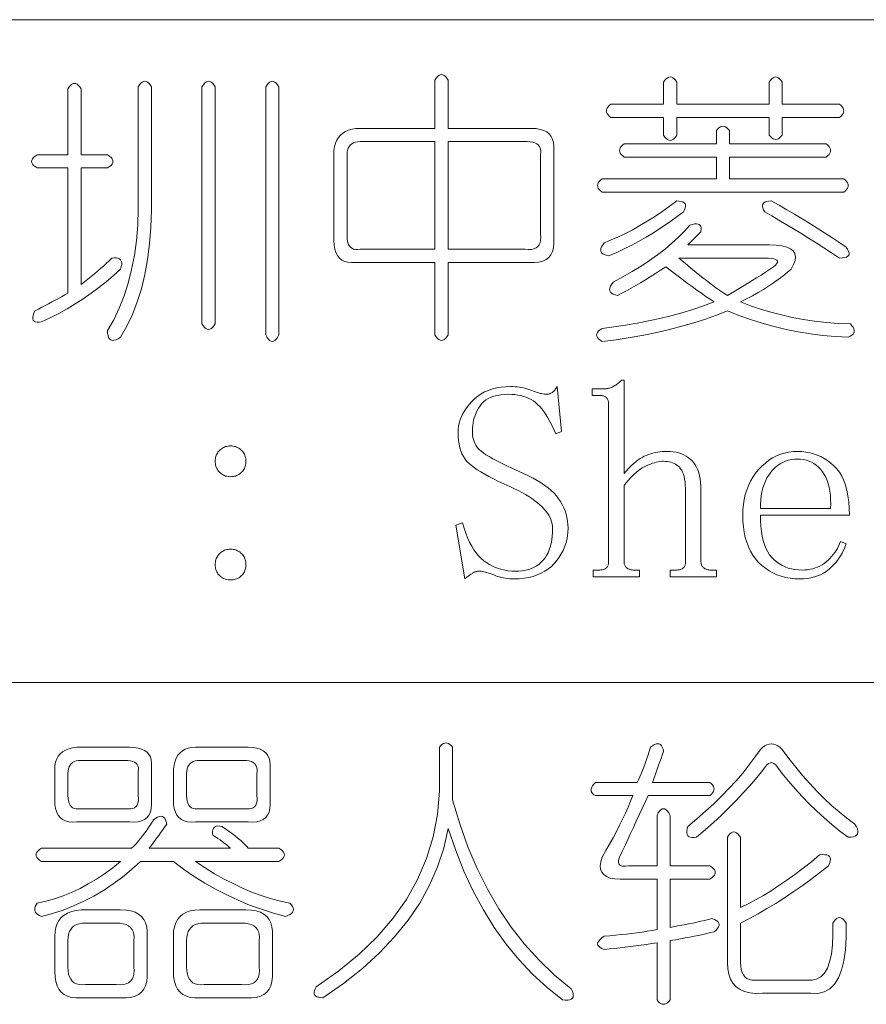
# Model space of a CAD drawing. Extents: x 1 to 297, y 1 to 210.
# Tile 106 of 171: x 220 to 231, y 16 to 29. Entities that reach past the tile are written whole.
import ezdxf

# ---------------------------------------------------------------- set-up
doc = ezdxf.new("R2010")
doc.units = 0

msp = doc.modelspace()

# ---------------------------------------------------------------- linework, layer by layer
at = {"color": 7, "lineweight": 13}
for p, q in [((196.872, 28.882), (295.987, 28.882)), ((196.872, 20.264), (295.987, 20.264))]:
    msp.add_line(p, q, dxfattribs=at)
for points in [[(220.586, 27.982), (220.586, 27.125), (220.929, 27.125), (220.955, 27.108), (220.975, 27.091), (220.989, 27.074), (220.997, 27.056), (221, 27.039), (220.997, 27.022), (220.989, 27.005), (220.975, 26.988), (220.955, 26.971), (220.929, 26.954), (220.586, 26.954), (220.586, 25.439), (220.631, 25.474), (220.675, 25.508), (220.718, 25.542), (220.76, 25.576), (220.8, 25.611), (220.84, 25.645), (220.878, 25.679), (220.915, 25.714), (220.951, 25.748), (220.986, 25.782), (221.018, 25.786), (221.045, 25.786), (221.068, 25.781), (221.087, 25.773), (221.1, 25.761), (221.109, 25.744), (221.114, 25.724), (221.114, 25.7), (221.109, 25.672), (221.1, 25.639), (221.008, 25.555), (220.913, 25.475), (220.816, 25.398), (220.716, 25.324), (220.615, 25.254), (220.511, 25.187), (220.404, 25.123), (220.296, 25.063), (220.185, 25.007), (220.072, 24.954), (220.04, 24.95), (220.013, 24.95), (219.992, 24.954), (219.976, 24.963), (219.965, 24.975), (219.959, 24.991), (219.958, 25.012), (219.962, 25.036), (219.971, 25.064), (219.986, 25.096), (220.031, 25.119), (220.076, 25.142), (220.121, 25.165), (220.164, 25.188), (220.207, 25.211), (220.25, 25.234), (220.292, 25.256), (220.333, 25.279), (220.374, 25.302), (220.415, 25.325), (220.415, 26.954), (220.015, 26.954), (219.989, 26.971), (219.969, 26.988), (219.955, 27.005), (219.946, 27.022), (219.943, 27.039), (219.946, 27.056), (219.955, 27.074), (219.969, 27.091), (219.989, 27.108), (220.015, 27.125), (220.415, 27.125), (220.415, 27.982), (220.432, 28.008), (220.449, 28.028), (220.466, 28.042), (220.483, 28.051), (220.5, 28.054), (220.517, 28.051), (220.535, 28.042), (220.552, 28.028), (220.569, 28.008)], [(221.5, 28.011), (221.5, 26.639), (221.501, 26.404), (221.493, 26.18), (221.476, 25.966), (221.45, 25.762), (221.415, 25.568), (221.37, 25.384), (221.316, 25.211), (221.253, 25.048), (221.181, 24.896), (221.1, 24.754), (221.068, 24.734), (221.039, 24.72), (221.013, 24.713), (220.991, 24.712), (220.972, 24.718), (220.956, 24.73), (220.944, 24.748), (220.936, 24.772), (220.931, 24.802), (220.929, 24.839), (221.01, 24.981), (221.082, 25.131), (221.145, 25.289), (221.199, 25.456), (221.243, 25.632), (221.279, 25.816), (221.305, 26.009), (221.322, 26.211), (221.33, 26.421), (221.329, 26.639), (221.329, 28.011), (221.346, 28.036), (221.363, 28.056), (221.38, 28.071), (221.397, 28.079), (221.415, 28.082), (221.432, 28.079), (221.449, 28.071), (221.466, 28.056), (221.483, 28.036)], [(222.329, 28.011), (222.329, 24.925), (222.312, 24.899), (222.295, 24.879), (222.277, 24.865), (222.26, 24.856), (222.243, 24.854), (222.226, 24.856), (222.209, 24.865), (222.192, 24.879), (222.175, 24.899), (222.157, 24.925), (222.157, 28.011), (222.175, 28.036), (222.192, 28.056), (222.209, 28.071), (222.226, 28.079), (222.243, 28.082), (222.26, 28.079), (222.277, 28.071), (222.295, 28.056), (222.312, 28.036)], [(223.157, 28.011), (223.157, 24.782), (223.14, 24.751), (223.123, 24.727), (223.106, 24.71), (223.089, 24.7), (223.072, 24.696), (223.055, 24.7), (223.037, 24.71), (223.02, 24.727), (223.003, 24.751), (222.986, 24.782), (222.986, 28.011), (223.003, 28.036), (223.02, 28.056), (223.037, 28.071), (223.055, 28.079), (223.072, 28.082), (223.089, 28.079), (223.106, 28.071), (223.123, 28.056), (223.14, 28.036)], [(225.357, 28.096), (225.357, 27.468), (226.443, 27.468), (226.503, 27.465), (226.555, 27.456), (226.601, 27.442), (226.64, 27.422), (226.672, 27.396), (226.697, 27.365), (226.715, 27.328), (226.727, 27.285), (226.731, 27.236), (226.729, 27.182), (226.729, 26.039), (226.731, 25.974), (226.725, 25.917), (226.713, 25.867), (226.692, 25.824), (226.665, 25.789), (226.629, 25.762), (226.587, 25.741), (226.537, 25.728), (226.479, 25.723), (226.415, 25.725), (225.357, 25.725), (225.357, 24.782), (225.34, 24.756), (225.323, 24.736), (225.306, 24.722), (225.289, 24.714), (225.272, 24.711), (225.255, 24.714), (225.237, 24.722), (225.22, 24.736), (225.203, 24.756), (225.186, 24.782), (225.186, 25.725), (224.157, 25.725), (224.103, 25.723), (224.055, 25.727), (224.012, 25.739), (223.975, 25.757), (223.943, 25.782), (223.917, 25.814), (223.897, 25.853), (223.883, 25.899), (223.875, 25.951), (223.872, 26.011), (223.872, 27.182), (223.88, 27.231), (223.892, 27.276), (223.909, 27.316), (223.931, 27.351), (223.957, 27.382), (223.988, 27.408), (224.024, 27.43), (224.064, 27.447), (224.108, 27.46), (224.157, 27.468), (225.186, 27.468), (225.186, 28.096), (225.203, 28.122), (225.22, 28.142), (225.237, 28.156), (225.255, 28.165), (225.272, 28.168), (225.289, 28.165), (225.306, 28.156), (225.323, 28.142), (225.34, 28.122)], [(228.329, 28.068), (228.329, 27.782), (229.529, 27.782), (229.529, 28.068), (229.546, 28.094), (229.563, 28.114), (229.58, 28.128), (229.597, 28.136), (229.615, 28.139), (229.632, 28.136), (229.649, 28.128), (229.666, 28.114), (229.683, 28.094), (229.7, 28.068), (229.7, 27.782), (230.443, 27.782), (230.464, 27.765), (230.48, 27.748), (230.491, 27.731), (230.498, 27.714), (230.5, 27.696), (230.498, 27.679), (230.491, 27.662), (230.48, 27.645), (230.464, 27.628), (230.443, 27.611), (229.7, 27.611), (229.7, 27.382), (229.683, 27.362), (229.666, 27.346), (229.649, 27.334), (229.632, 27.327), (229.615, 27.325), (229.597, 27.327), (229.58, 27.334), (229.563, 27.346), (229.546, 27.362), (229.529, 27.382), (229.529, 27.611), (228.329, 27.611), (228.329, 27.382), (228.312, 27.356), (228.295, 27.336), (228.277, 27.322), (228.26, 27.314), (228.243, 27.311), (228.226, 27.314), (228.209, 27.322), (228.192, 27.336), (228.175, 27.356), (228.157, 27.382), (228.157, 27.611), (227.472, 27.611), (227.451, 27.628), (227.435, 27.645), (227.424, 27.662), (227.417, 27.679), (227.415, 27.696), (227.417, 27.714), (227.424, 27.731), (227.435, 27.748), (227.451, 27.765), (227.472, 27.782), (228.157, 27.782), (228.157, 28.068), (228.175, 28.094), (228.192, 28.114), (228.209, 28.128), (228.226, 28.136), (228.243, 28.139), (228.26, 28.136), (228.277, 28.128), (228.295, 28.114), (228.312, 28.094)], [(229.015, 27.439), (229.015, 27.268), (230.272, 27.268), (230.292, 27.251), (230.308, 27.234), (230.32, 27.216), (230.327, 27.199), (230.329, 27.182), (230.327, 27.165), (230.32, 27.148), (230.308, 27.131), (230.292, 27.114), (230.272, 27.096), (229.015, 27.096), (229.015, 26.811), (230.5, 26.811), (230.521, 26.794), (230.537, 26.776), (230.548, 26.759), (230.555, 26.742), (230.557, 26.725), (230.555, 26.708), (230.548, 26.691), (230.537, 26.674), (230.521, 26.656), (230.5, 26.639), (227.357, 26.639), (227.337, 26.656), (227.321, 26.674), (227.309, 26.691), (227.303, 26.708), (227.3, 26.725), (227.303, 26.742), (227.309, 26.759), (227.321, 26.776), (227.337, 26.794), (227.357, 26.811), (228.843, 26.811), (228.843, 27.096), (227.643, 27.096), (227.623, 27.114), (227.607, 27.131), (227.595, 27.148), (227.588, 27.165), (227.586, 27.182), (227.588, 27.199), (227.595, 27.216), (227.607, 27.234), (227.623, 27.251), (227.643, 27.268), (228.843, 27.268), (228.843, 27.439), (228.86, 27.46), (228.877, 27.476), (228.895, 27.487), (228.912, 27.494), (228.929, 27.496), (228.946, 27.494), (228.963, 27.487), (228.98, 27.476), (228.997, 27.46)], [(225.186, 27.296), (224.215, 27.296), (224.182, 27.295), (224.153, 27.29), (224.127, 27.281), (224.105, 27.269), (224.086, 27.254), (224.071, 27.235), (224.059, 27.212), (224.05, 27.187), (224.045, 27.158), (224.043, 27.125), (224.043, 26.068), (224.045, 26.03), (224.05, 25.997), (224.059, 25.968), (224.071, 25.944), (224.086, 25.925), (224.105, 25.91), (224.127, 25.9), (224.153, 25.894), (224.182, 25.893), (224.215, 25.896), (225.186, 25.896)], [(226.386, 27.296), (225.357, 27.296), (225.357, 25.896), (226.357, 25.896), (226.401, 25.893), (226.439, 25.895), (226.471, 25.902), (226.499, 25.915), (226.522, 25.932), (226.539, 25.955), (226.551, 25.982), (226.559, 26.015), (226.561, 26.053), (226.557, 26.096), (226.557, 27.125), (226.561, 27.158), (226.56, 27.187), (226.554, 27.212), (226.544, 27.235), (226.529, 27.254), (226.509, 27.269), (226.485, 27.281), (226.457, 27.29), (226.424, 27.295)], [(228.329, 26.525), (228.361, 26.524), (228.387, 26.519), (228.409, 26.512), (228.425, 26.502), (228.436, 26.489), (228.442, 26.474), (228.443, 26.455), (228.439, 26.434), (228.429, 26.409), (228.415, 26.382), (228.317, 26.31), (228.22, 26.24), (228.123, 26.175), (228.026, 26.112), (227.929, 26.054), (227.832, 25.998), (227.735, 25.946), (227.637, 25.898), (227.54, 25.852), (227.443, 25.811), (227.412, 25.818), (227.386, 25.827), (227.366, 25.838), (227.352, 25.852), (227.343, 25.868), (227.34, 25.886), (227.343, 25.907), (227.352, 25.93), (227.366, 25.955), (227.386, 25.982), (227.478, 26.018), (227.57, 26.059), (227.663, 26.103), (227.756, 26.151), (227.85, 26.204), (227.945, 26.26), (228.04, 26.32), (228.136, 26.384), (228.232, 26.453)], [(229.557, 26.525), (229.66, 26.468), (229.761, 26.41), (229.861, 26.351), (229.96, 26.292), (230.057, 26.232), (230.154, 26.172), (230.249, 26.111), (230.344, 26.05), (230.437, 25.988), (230.529, 25.925), (230.549, 25.898), (230.562, 25.874), (230.569, 25.852), (230.57, 25.834), (230.565, 25.818), (230.553, 25.805), (230.535, 25.795), (230.511, 25.788), (230.48, 25.784), (230.443, 25.782), (230.341, 25.85), (230.24, 25.916), (230.14, 25.98), (230.041, 26.043), (229.943, 26.104), (229.847, 26.163), (229.751, 26.22), (229.657, 26.276), (229.564, 26.33), (229.472, 26.382), (229.457, 26.409), (229.448, 26.434), (229.443, 26.455), (229.444, 26.474), (229.45, 26.489), (229.461, 26.502), (229.478, 26.512), (229.499, 26.519), (229.526, 26.524)], [(228.5, 26.211), (228.533, 26.22), (228.561, 26.226), (228.585, 26.227), (228.605, 26.224), (228.622, 26.218), (228.634, 26.207), (228.642, 26.193), (228.647, 26.174), (228.647, 26.152), (228.643, 26.125), (228.472, 25.954), (229.529, 25.954), (229.619, 25.95), (229.696, 25.941), (229.759, 25.925), (229.808, 25.903), (229.843, 25.875), (229.865, 25.84), (229.873, 25.8), (229.867, 25.752), (229.848, 25.699), (229.815, 25.639), (229.762, 25.594), (229.706, 25.549), (229.647, 25.505), (229.586, 25.461), (229.522, 25.418), (229.455, 25.375), (229.385, 25.333), (229.312, 25.292), (229.236, 25.251), (229.157, 25.211), (229.285, 25.162), (229.416, 25.117), (229.55, 25.077), (229.688, 25.042), (229.829, 25.011), (229.973, 24.984), (230.121, 24.963), (230.273, 24.946), (230.428, 24.933), (230.586, 24.925), (230.606, 24.903), (230.621, 24.882), (230.631, 24.862), (230.636, 24.843), (230.636, 24.825), (230.631, 24.808), (230.62, 24.793), (230.604, 24.779), (230.583, 24.766), (230.557, 24.754), (230.393, 24.762), (230.229, 24.776), (230.068, 24.796), (229.908, 24.822), (229.75, 24.854), (229.594, 24.891), (229.439, 24.934), (229.287, 24.982), (229.135, 25.036), (228.986, 25.096), (228.846, 25.041), (228.701, 24.989), (228.551, 24.94), (228.396, 24.895), (228.236, 24.854), (228.071, 24.815), (227.9, 24.78), (227.724, 24.749), (227.543, 24.721), (227.357, 24.696), (227.332, 24.714), (227.312, 24.731), (227.297, 24.748), (227.289, 24.765), (227.286, 24.782), (227.289, 24.799), (227.297, 24.816), (227.312, 24.834), (227.332, 24.851), (227.357, 24.868), (227.511, 24.887), (227.663, 24.909), (227.813, 24.935), (227.961, 24.964), (228.107, 24.996), (228.252, 25.032), (228.395, 25.072), (228.537, 25.115), (228.677, 25.161), (228.815, 25.211), (228.762, 25.246), (228.707, 25.284), (228.65, 25.324), (228.591, 25.366), (228.529, 25.411), (228.465, 25.458), (228.399, 25.507), (228.33, 25.558), (228.259, 25.612), (228.186, 25.668), (228.118, 25.623), (228.051, 25.58), (227.985, 25.538), (227.921, 25.499), (227.857, 25.461), (227.795, 25.424), (227.734, 25.39), (227.674, 25.357), (227.615, 25.326), (227.557, 25.296), (227.526, 25.303), (227.5, 25.312), (227.48, 25.324), (227.466, 25.338), (227.457, 25.354), (227.455, 25.372), (227.457, 25.392), (227.466, 25.415), (227.48, 25.44), (227.5, 25.468), (227.629, 25.537), (227.751, 25.607), (227.866, 25.679), (227.976, 25.751), (228.079, 25.825), (228.176, 25.9), (228.266, 25.976), (228.351, 26.053), (228.429, 26.131)], [(229.472, 25.782), (228.357, 25.782), (228.436, 25.716), (228.511, 25.653), (228.582, 25.594), (228.65, 25.54), (228.715, 25.489), (228.776, 25.443), (228.833, 25.4), (228.888, 25.362), (228.939, 25.327), (228.986, 25.296), (229.054, 25.336), (229.12, 25.375), (229.184, 25.414), (229.247, 25.452), (229.307, 25.489), (229.367, 25.526), (229.424, 25.562), (229.48, 25.598), (229.534, 25.633), (229.586, 25.668), (229.611, 25.69), (229.627, 25.709), (229.636, 25.726), (229.636, 25.741), (229.629, 25.754), (229.613, 25.764), (229.59, 25.772), (229.559, 25.778), (229.519, 25.781)], [(226.157, 22.811), (226.083, 22.845), (226.013, 22.878), (225.948, 22.91), (225.888, 22.941), (225.832, 22.971), (225.782, 23.001), (225.736, 23.03), (225.696, 23.058), (225.66, 23.085), (225.629, 23.111), (225.602, 23.138), (225.577, 23.168), (225.556, 23.201), (225.537, 23.236), (225.522, 23.275), (225.509, 23.316), (225.499, 23.361), (225.492, 23.408), (225.487, 23.458), (225.486, 23.511), (225.488, 23.553), (225.493, 23.596), (225.502, 23.637), (225.515, 23.679), (225.531, 23.72), (225.55, 23.76), (225.573, 23.8), (225.6, 23.84), (225.631, 23.879), (225.665, 23.918), (225.702, 23.954), (225.742, 23.987), (225.785, 24.016), (225.831, 24.041), (225.881, 24.062), (225.933, 24.08), (225.988, 24.093), (226.046, 24.103), (226.107, 24.109), (226.172, 24.111), (226.2, 24.11), (226.228, 24.109), (226.256, 24.106), (226.284, 24.103), (226.311, 24.098), (226.338, 24.093), (226.365, 24.086), (226.391, 24.079), (226.417, 24.07), (226.443, 24.061), (226.468, 24.051), (226.492, 24.043), (226.514, 24.035), (226.535, 24.029), (226.554, 24.023), (226.572, 24.019), (226.588, 24.015), (226.603, 24.013), (226.617, 24.011), (226.629, 24.011), (226.637, 24.011), (226.646, 24.012), (226.654, 24.013), (226.662, 24.014), (226.67, 24.016), (226.678, 24.018), (226.685, 24.021), (226.693, 24.024), (226.7, 24.028), (226.707, 24.032), (226.714, 24.037), (226.721, 24.042), (226.728, 24.048), (226.735, 24.055), (226.741, 24.062), (226.748, 24.071), (226.754, 24.08), (226.76, 24.089), (226.766, 24.1), (226.772, 24.111), (226.829, 23.525), (226.757, 23.496), (226.732, 23.554), (226.706, 23.609), (226.68, 23.659), (226.653, 23.706), (226.627, 23.748), (226.601, 23.787), (226.574, 23.822), (226.547, 23.853), (226.52, 23.88), (226.493, 23.904), (226.465, 23.924), (226.436, 23.942), (226.405, 23.958), (226.372, 23.972), (226.338, 23.984), (226.302, 23.994), (226.265, 24.001), (226.226, 24.006), (226.185, 24.01), (226.143, 24.011), (226.091, 24.009), (226.041, 24.005), (225.996, 23.997), (225.953, 23.987), (225.915, 23.973), (225.879, 23.957), (225.847, 23.937), (225.819, 23.915), (225.793, 23.889), (225.772, 23.861), (225.753, 23.83), (225.736, 23.8), (225.721, 23.769), (225.708, 23.737), (225.697, 23.705), (225.688, 23.673), (225.681, 23.64), (225.676, 23.607), (225.673, 23.573), (225.672, 23.539), (225.673, 23.508), (225.675, 23.479), (225.68, 23.451), (225.687, 23.424), (225.695, 23.398), (225.705, 23.374), (225.717, 23.351), (225.731, 23.329), (225.747, 23.308), (225.765, 23.289), (225.786, 23.27), (225.815, 23.248), (225.849, 23.225), (225.89, 23.2), (225.938, 23.173), (225.992, 23.144), (226.052, 23.114), (226.119, 23.081), (226.192, 23.047), (226.272, 23.011), (226.338, 22.982), (226.401, 22.952), (226.46, 22.922), (226.515, 22.891), (226.566, 22.859), (226.614, 22.826), (226.657, 22.793), (226.697, 22.759), (226.733, 22.725), (226.765, 22.689), (226.793, 22.653), (226.819, 22.615), (226.841, 22.576), (226.861, 22.536), (226.877, 22.495), (226.891, 22.452), (226.901, 22.408), (226.909, 22.362), (226.913, 22.316), (226.915, 22.268), (226.913, 22.217), (226.907, 22.167), (226.898, 22.119), (226.886, 22.071), (226.87, 22.025), (226.85, 21.98), (226.827, 21.936), (226.8, 21.893), (226.77, 21.851), (226.736, 21.811), (226.699, 21.773), (226.658, 21.739), (226.614, 21.709), (226.567, 21.683), (226.516, 21.661), (226.463, 21.643), (226.405, 21.629), (226.345, 21.619), (226.281, 21.613), (226.215, 21.611), (226.186, 21.611), (226.158, 21.613), (226.131, 21.615), (226.104, 21.619), (226.077, 21.623), (226.051, 21.629), (226.025, 21.635), (226, 21.643), (225.975, 21.651), (225.95, 21.661), (225.926, 21.67), (225.904, 21.679), (225.882, 21.686), (225.861, 21.693), (225.841, 21.698), (225.823, 21.703), (225.805, 21.706), (225.788, 21.709), (225.772, 21.71), (225.757, 21.711), (225.749, 21.71), (225.74, 21.71), (225.732, 21.708), (225.723, 21.706), (225.715, 21.704), (225.706, 21.7), (225.697, 21.697), (225.689, 21.692), (225.68, 21.688), (225.672, 21.682), (225.663, 21.676), (225.654, 21.67), (225.645, 21.664), (225.635, 21.657), (225.625, 21.65), (225.615, 21.643), (225.605, 21.635), (225.594, 21.627), (225.583, 21.619), (225.572, 21.611), (225.457, 22.311), (225.543, 22.339), (225.564, 22.27), (225.586, 22.205), (225.61, 22.145), (225.636, 22.089), (225.663, 22.037), (225.691, 21.99), (225.722, 21.948), (225.753, 21.91), (225.787, 21.876), (225.822, 21.846), (225.858, 21.821), (225.895, 21.798), (225.933, 21.777), (225.973, 21.76), (226.013, 21.745), (226.054, 21.732), (226.096, 21.723), (226.139, 21.716), (226.184, 21.712), (226.229, 21.711), (226.276, 21.712), (226.321, 21.716), (226.364, 21.724), (226.404, 21.734), (226.441, 21.746), (226.477, 21.762), (226.509, 21.781), (226.54, 21.802), (226.568, 21.826), (226.593, 21.854), (226.616, 21.883), (226.637, 21.916), (226.655, 21.951), (226.671, 21.988), (226.684, 22.029), (226.695, 22.071), (226.704, 22.117), (226.71, 22.164), (226.713, 22.215), (226.715, 22.268), (226.713, 22.296), (226.709, 22.325), (226.702, 22.353), (226.693, 22.381), (226.681, 22.409), (226.666, 22.437), (226.648, 22.464), (226.628, 22.492), (226.605, 22.519), (226.579, 22.546), (226.55, 22.573), (226.519, 22.6), (226.484, 22.627), (226.446, 22.654), (226.406, 22.68), (226.362, 22.707), (226.315, 22.733), (226.266, 22.759), (226.213, 22.785)], [(227.243, 21.639), (227.243, 21.725), (227.315, 21.725), (227.328, 21.725), (227.341, 21.726), (227.354, 21.728), (227.365, 21.73), (227.375, 21.732), (227.385, 21.735), (227.394, 21.739), (227.401, 21.743), (227.408, 21.748), (227.415, 21.754), (227.42, 21.76), (227.425, 21.766), (227.429, 21.773), (227.433, 21.781), (227.436, 21.789), (227.439, 21.798), (227.441, 21.808), (227.442, 21.818), (227.443, 21.828), (227.443, 21.839), (227.443, 23.882), (227.443, 23.893), (227.442, 23.904), (227.441, 23.914), (227.439, 23.923), (227.436, 23.932), (227.433, 23.94), (227.429, 23.948), (227.425, 23.955), (227.42, 23.962), (227.415, 23.968), (227.408, 23.973), (227.401, 23.978), (227.394, 23.982), (227.385, 23.986), (227.375, 23.989), (227.365, 23.992), (227.354, 23.994), (227.341, 23.995), (227.328, 23.996), (227.315, 23.996), (227.229, 23.996), (227.229, 24.082), (227.386, 24.082), (227.397, 24.082), (227.409, 24.083), (227.42, 24.085), (227.432, 24.087), (227.443, 24.089), (227.455, 24.092), (227.466, 24.096), (227.477, 24.1), (227.489, 24.105), (227.5, 24.111), (227.512, 24.117), (227.523, 24.123), (227.535, 24.13), (227.546, 24.138), (227.557, 24.146), (227.569, 24.155), (227.58, 24.165), (227.592, 24.175), (227.603, 24.185), (227.615, 24.196), (227.643, 24.196), (227.643, 22.982), (227.669, 23.013), (227.695, 23.041), (227.721, 23.068), (227.747, 23.093), (227.773, 23.116), (227.8, 23.137), (227.827, 23.157), (227.853, 23.174), (227.88, 23.19), (227.907, 23.204), (227.935, 23.216), (227.963, 23.227), (227.991, 23.236), (228.019, 23.245), (228.048, 23.252), (228.078, 23.258), (228.108, 23.262), (228.138, 23.265), (228.169, 23.267), (228.2, 23.268), (228.242, 23.267), (228.282, 23.263), (228.32, 23.257), (228.356, 23.248), (228.39, 23.237), (228.421, 23.224), (228.451, 23.208), (228.479, 23.19), (228.505, 23.169), (228.529, 23.146), (228.551, 23.121), (228.57, 23.092), (228.587, 23.061), (228.602, 23.028), (228.615, 22.991), (228.625, 22.952), (228.633, 22.91), (228.639, 22.865), (228.642, 22.818), (228.643, 22.768), (228.643, 21.839), (228.643, 21.828), (228.645, 21.818), (228.646, 21.808), (228.649, 21.798), (228.652, 21.789), (228.656, 21.781), (228.661, 21.773), (228.666, 21.766), (228.672, 21.76), (228.679, 21.754), (228.686, 21.748), (228.694, 21.743), (228.702, 21.739), (228.711, 21.735), (228.72, 21.732), (228.729, 21.73), (228.739, 21.728), (228.75, 21.726), (228.76, 21.725), (228.772, 21.725), (228.843, 21.725), (228.843, 21.639), (228.243, 21.639), (228.243, 21.725), (228.315, 21.725), (228.328, 21.725), (228.341, 21.726), (228.354, 21.728), (228.365, 21.73), (228.375, 21.732), (228.385, 21.735), (228.394, 21.739), (228.401, 21.743), (228.408, 21.748), (228.415, 21.754), (228.42, 21.76), (228.425, 21.766), (228.429, 21.773), (228.433, 21.781), (228.436, 21.789), (228.439, 21.798), (228.441, 21.808), (228.442, 21.818), (228.443, 21.828), (228.443, 21.839), (228.443, 22.739), (228.442, 22.786), (228.44, 22.83), (228.436, 22.87), (228.431, 22.907), (228.423, 22.941), (228.415, 22.972), (228.405, 22.999), (228.393, 23.023), (228.379, 23.043), (228.365, 23.061), (228.348, 23.076), (228.331, 23.089), (228.313, 23.101), (228.294, 23.111), (228.273, 23.12), (228.252, 23.127), (228.23, 23.132), (228.207, 23.136), (228.183, 23.138), (228.157, 23.139), (228.134, 23.139), (228.111, 23.136), (228.087, 23.133), (228.063, 23.128), (228.038, 23.121), (228.013, 23.114), (227.987, 23.104), (227.961, 23.094), (227.934, 23.081), (227.907, 23.068), (227.88, 23.053), (227.853, 23.035), (227.827, 23.016), (227.8, 22.995), (227.773, 22.971), (227.747, 22.946), (227.721, 22.919), (227.695, 22.89), (227.669, 22.858), (227.643, 22.825), (227.643, 21.839), (227.643, 21.828), (227.645, 21.818), (227.646, 21.808), (227.649, 21.798), (227.652, 21.789), (227.656, 21.781), (227.661, 21.773), (227.666, 21.766), (227.672, 21.76), (227.679, 21.754), (227.686, 21.748), (227.694, 21.743), (227.702, 21.739), (227.711, 21.735), (227.72, 21.732), (227.729, 21.73), (227.739, 21.728), (227.75, 21.726), (227.76, 21.725), (227.772, 21.725), (227.843, 21.725), (227.843, 21.639)], [(222.729, 23.139), (222.728, 23.122), (222.727, 23.106), (222.724, 23.09), (222.72, 23.075), (222.715, 23.061), (222.708, 23.047), (222.701, 23.033), (222.692, 23.02), (222.683, 23.008), (222.672, 22.996), (222.66, 22.986), (222.648, 22.976), (222.635, 22.967), (222.621, 22.96), (222.607, 22.954), (222.593, 22.948), (222.578, 22.944), (222.562, 22.942), (222.546, 22.94), (222.529, 22.939), (222.512, 22.94), (222.496, 22.942), (222.48, 22.944), (222.465, 22.948), (222.45, 22.954), (222.436, 22.96), (222.423, 22.967), (222.41, 22.976), (222.398, 22.986), (222.386, 22.996), (222.375, 23.008), (222.365, 23.02), (222.357, 23.033), (222.349, 23.047), (222.343, 23.061), (222.338, 23.075), (222.334, 23.09), (222.331, 23.106), (222.329, 23.122), (222.329, 23.139), (222.329, 23.156), (222.331, 23.172), (222.334, 23.188), (222.338, 23.203), (222.343, 23.218), (222.349, 23.232), (222.357, 23.245), (222.365, 23.258), (222.375, 23.27), (222.386, 23.282), (222.398, 23.293), (222.41, 23.303), (222.423, 23.311), (222.436, 23.319), (222.45, 23.325), (222.465, 23.33), (222.48, 23.334), (222.496, 23.337), (222.512, 23.339), (222.529, 23.339), (222.546, 23.339), (222.562, 23.337), (222.578, 23.334), (222.593, 23.33), (222.607, 23.325), (222.621, 23.319), (222.635, 23.311), (222.648, 23.303), (222.66, 23.293), (222.672, 23.282), (222.683, 23.27), (222.692, 23.258), (222.701, 23.245), (222.708, 23.232), (222.715, 23.218), (222.72, 23.203), (222.724, 23.188), (222.727, 23.172), (222.728, 23.156)], [(229.415, 22.439), (229.416, 22.364), (229.421, 22.294), (229.428, 22.228), (229.439, 22.166), (229.452, 22.109), (229.469, 22.056), (229.488, 22.008), (229.511, 21.964), (229.536, 21.924), (229.565, 21.889), (229.595, 21.858), (229.628, 21.83), (229.663, 21.805), (229.699, 21.784), (229.738, 21.766), (229.778, 21.751), (229.82, 21.74), (229.864, 21.732), (229.91, 21.727), (229.957, 21.725), (229.994, 21.726), (230.029, 21.729), (230.064, 21.735), (230.097, 21.742), (230.129, 21.752), (230.16, 21.764), (230.189, 21.777), (230.218, 21.794), (230.245, 21.812), (230.272, 21.832), (230.297, 21.854), (230.32, 21.877), (230.342, 21.901), (230.363, 21.926), (230.382, 21.952), (230.4, 21.979), (230.417, 22.007), (230.432, 22.036), (230.445, 22.065), (230.457, 22.096), (230.529, 22.068), (230.519, 22.036), (230.507, 22.005), (230.493, 21.974), (230.477, 21.943), (230.459, 21.912), (230.439, 21.882), (230.416, 21.851), (230.392, 21.821), (230.365, 21.791), (230.336, 21.761), (230.305, 21.732), (230.272, 21.707), (230.236, 21.684), (230.199, 21.665), (230.159, 21.648), (230.117, 21.635), (230.073, 21.624), (230.027, 21.617), (229.979, 21.612), (229.929, 21.611), (229.864, 21.613), (229.802, 21.619), (229.743, 21.63), (229.685, 21.645), (229.631, 21.664), (229.578, 21.688), (229.528, 21.716), (229.481, 21.748), (229.436, 21.784), (229.393, 21.825), (229.354, 21.87), (229.319, 21.918), (229.287, 21.97), (229.261, 22.026), (229.238, 22.086), (229.219, 22.149), (229.205, 22.216), (229.194, 22.287), (229.188, 22.361), (229.186, 22.439), (229.188, 22.509), (229.194, 22.577), (229.205, 22.643), (229.219, 22.706), (229.238, 22.766), (229.261, 22.824), (229.287, 22.88), (229.319, 22.933), (229.354, 22.984), (229.393, 23.032), (229.435, 23.077), (229.48, 23.117), (229.526, 23.152), (229.574, 23.183), (229.623, 23.209), (229.675, 23.23), (229.729, 23.247), (229.784, 23.258), (229.841, 23.265), (229.9, 23.268), (229.954, 23.266), (230.006, 23.26), (230.057, 23.251), (230.106, 23.238), (230.154, 23.221), (230.2, 23.201), (230.245, 23.177), (230.289, 23.149), (230.331, 23.117), (230.372, 23.082), (230.41, 23.042), (230.444, 22.997), (230.474, 22.946), (230.5, 22.89), (230.522, 22.829), (230.54, 22.762), (230.554, 22.689), (230.564, 22.611), (230.57, 22.528), (230.572, 22.439)], [(230.329, 22.525), (230.33, 22.586), (230.329, 22.645), (230.325, 22.7), (230.319, 22.752), (230.309, 22.802), (230.297, 22.848), (230.282, 22.891), (230.265, 22.932), (230.245, 22.969), (230.222, 23.004), (230.197, 23.035), (230.17, 23.063), (230.142, 23.087), (230.112, 23.109), (230.081, 23.127), (230.048, 23.142), (230.013, 23.153), (229.977, 23.161), (229.939, 23.166), (229.9, 23.168), (229.858, 23.166), (229.818, 23.161), (229.779, 23.152), (229.741, 23.14), (229.706, 23.125), (229.671, 23.106), (229.639, 23.084), (229.608, 23.058), (229.578, 23.029), (229.55, 22.996), (229.524, 22.961), (229.501, 22.923), (229.481, 22.882), (229.463, 22.839), (229.448, 22.793), (229.436, 22.744), (229.427, 22.693), (229.42, 22.64), (229.416, 22.584), (229.415, 22.525)], [(222.729, 21.796), (222.728, 21.78), (222.727, 21.763), (222.724, 21.748), (222.72, 21.732), (222.715, 21.718), (222.708, 21.704), (222.701, 21.69), (222.692, 21.678), (222.683, 21.665), (222.672, 21.654), (222.66, 21.643), (222.648, 21.633), (222.635, 21.624), (222.621, 21.617), (222.607, 21.611), (222.593, 21.606), (222.578, 21.602), (222.562, 21.599), (222.546, 21.597), (222.529, 21.596), (222.512, 21.597), (222.496, 21.599), (222.48, 21.602), (222.465, 21.606), (222.45, 21.611), (222.436, 21.617), (222.423, 21.624), (222.41, 21.633), (222.398, 21.643), (222.386, 21.654), (222.375, 21.665), (222.365, 21.678), (222.357, 21.69), (222.349, 21.704), (222.343, 21.718), (222.338, 21.732), (222.334, 21.748), (222.331, 21.763), (222.329, 21.78), (222.329, 21.796), (222.329, 21.813), (222.331, 21.83), (222.334, 21.845), (222.338, 21.86), (222.343, 21.875), (222.349, 21.889), (222.357, 21.902), (222.365, 21.915), (222.375, 21.928), (222.386, 21.939), (222.398, 21.95), (222.41, 21.96), (222.423, 21.968), (222.436, 21.976), (222.45, 21.982), (222.465, 21.987), (222.48, 21.991), (222.496, 21.994), (222.512, 21.996), (222.529, 21.996), (222.546, 21.996), (222.562, 21.994), (222.578, 21.991), (222.593, 21.987), (222.607, 21.982), (222.621, 21.976), (222.635, 21.968), (222.648, 21.96), (222.66, 21.95), (222.672, 21.939), (222.683, 21.928), (222.692, 21.915), (222.701, 21.902), (222.708, 21.889), (222.715, 21.875), (222.72, 21.86), (222.724, 21.845), (222.727, 21.83), (222.728, 21.813)], [(225.415, 19.421), (225.415, 18.735), (225.507, 18.423), (225.613, 18.125), (225.733, 17.842), (225.867, 17.574), (226.015, 17.321), (226.176, 17.083), (226.351, 16.859), (226.539, 16.651), (226.741, 16.457), (226.957, 16.278), (226.972, 16.246), (226.98, 16.218), (226.983, 16.193), (226.98, 16.173), (226.972, 16.157), (226.957, 16.144), (226.937, 16.136), (226.912, 16.132), (226.88, 16.132), (226.843, 16.135), (226.643, 16.296), (226.455, 16.471), (226.277, 16.66), (226.112, 16.862), (225.957, 17.078), (225.815, 17.308), (225.683, 17.551), (225.563, 17.808), (225.455, 18.079), (225.357, 18.364), (225.3, 18.11), (225.219, 17.864), (225.115, 17.626), (224.987, 17.395), (224.836, 17.171), (224.661, 16.955), (224.463, 16.746), (224.242, 16.544), (223.997, 16.35), (223.729, 16.164), (223.697, 16.165), (223.671, 16.17), (223.649, 16.177), (223.633, 16.187), (223.622, 16.2), (223.616, 16.215), (223.615, 16.234), (223.619, 16.255), (223.629, 16.28), (223.643, 16.307), (223.937, 16.512), (224.201, 16.728), (224.435, 16.956), (224.64, 17.194), (224.815, 17.442), (224.96, 17.702), (225.075, 17.973), (225.161, 18.254), (225.217, 18.546), (225.243, 18.85), (225.243, 19.421), (225.26, 19.442), (225.277, 19.458), (225.295, 19.469), (225.312, 19.476), (225.329, 19.478), (225.346, 19.476), (225.363, 19.469), (225.38, 19.458), (225.397, 19.442)], [(227.986, 19.421), (228.013, 19.441), (228.039, 19.455), (228.061, 19.464), (228.082, 19.467), (228.1, 19.464), (228.116, 19.455), (228.13, 19.441), (228.141, 19.421), (228.151, 19.395), (228.157, 19.364), (228.141, 19.319), (228.124, 19.275), (228.109, 19.232), (228.093, 19.19), (228.079, 19.15), (228.065, 19.11), (228.051, 19.072), (228.039, 19.035), (228.026, 18.999), (228.015, 18.964), (228.757, 18.964), (228.778, 18.947), (228.794, 18.93), (228.805, 18.912), (228.812, 18.895), (228.815, 18.878), (228.812, 18.861), (228.805, 18.844), (228.794, 18.827), (228.778, 18.81), (228.757, 18.792), (227.957, 18.792), (227.918, 18.707), (227.879, 18.623), (227.84, 18.54), (227.802, 18.459), (227.765, 18.378), (227.728, 18.299), (227.691, 18.22), (227.656, 18.143), (227.621, 18.067), (227.586, 17.992), (227.577, 17.966), (227.572, 17.942), (227.572, 17.922), (227.577, 17.906), (227.586, 17.892), (227.6, 17.883), (227.618, 17.876), (227.641, 17.874), (227.668, 17.874), (227.7, 17.878), (228.072, 17.878), (228.072, 18.535), (228.089, 18.566), (228.106, 18.59), (228.123, 18.607), (228.14, 18.618), (228.157, 18.621), (228.175, 18.618), (228.192, 18.607), (228.209, 18.59), (228.226, 18.566), (228.243, 18.535), (228.243, 17.878), (228.757, 17.878), (228.783, 17.861), (228.803, 17.844), (228.817, 17.827), (228.826, 17.81), (228.829, 17.792), (228.826, 17.775), (228.817, 17.758), (228.803, 17.741), (228.783, 17.724), (228.757, 17.707), (228.243, 17.707), (228.243, 17.078), (228.305, 17.09), (228.365, 17.101), (228.424, 17.112), (228.481, 17.124), (228.536, 17.135), (228.589, 17.147), (228.641, 17.158), (228.691, 17.17), (228.739, 17.181), (228.786, 17.192), (228.817, 17.18), (228.842, 17.167), (228.861, 17.153), (228.873, 17.138), (228.879, 17.121), (228.879, 17.103), (228.872, 17.084), (228.859, 17.064), (228.84, 17.043), (228.815, 17.021), (228.768, 17.01), (228.719, 16.998), (228.667, 16.987), (228.613, 16.975), (228.557, 16.964), (228.499, 16.952), (228.439, 16.941), (228.376, 16.93), (228.311, 16.918), (228.243, 16.907), (228.243, 16.135), (228.226, 16.115), (228.209, 16.099), (228.192, 16.087), (228.175, 16.08), (228.157, 16.078), (228.14, 16.08), (228.123, 16.087), (228.106, 16.099), (228.089, 16.115), (228.072, 16.135), (228.072, 16.878), (228.003, 16.867), (227.935, 16.856), (227.866, 16.846), (227.797, 16.837), (227.729, 16.828), (227.66, 16.82), (227.592, 16.812), (227.523, 16.805), (227.455, 16.798), (227.386, 16.792), (227.355, 16.804), (227.331, 16.818), (227.314, 16.832), (227.304, 16.847), (227.3, 16.864), (227.304, 16.882), (227.314, 16.9), (227.331, 16.92), (227.355, 16.942), (227.386, 16.964), (227.46, 16.97), (227.532, 16.976), (227.604, 16.984), (227.674, 16.991), (227.743, 17), (227.811, 17.008), (227.878, 17.018), (227.944, 17.028), (228.008, 17.038), (228.072, 17.05), (228.072, 17.707), (227.672, 17.707), (227.591, 17.704), (227.522, 17.709), (227.463, 17.72), (227.416, 17.739), (227.379, 17.764), (227.353, 17.796), (227.338, 17.835), (227.333, 17.88), (227.34, 17.933), (227.357, 17.992), (227.408, 18.078), (227.456, 18.162), (227.501, 18.244), (227.545, 18.326), (227.586, 18.407), (227.625, 18.486), (227.661, 18.564), (227.696, 18.642), (227.728, 18.718), (227.757, 18.792), (227.272, 18.792), (227.251, 18.804), (227.235, 18.818), (227.224, 18.832), (227.217, 18.847), (227.215, 18.864), (227.217, 18.882), (227.224, 18.9), (227.235, 18.92), (227.251, 18.942), (227.272, 18.964), (227.815, 18.964), (227.832, 18.999), (227.849, 19.037), (227.866, 19.077), (227.883, 19.119), (227.9, 19.164), (227.917, 19.211), (227.935, 19.26), (227.952, 19.311), (227.969, 19.365)], [(229.415, 19.392), (229.443, 19.418), (229.472, 19.438), (229.5, 19.452), (229.529, 19.461), (229.557, 19.464), (229.586, 19.461), (229.615, 19.452), (229.643, 19.438), (229.672, 19.418), (229.7, 19.392), (229.787, 19.275), (229.875, 19.162), (229.965, 19.053), (230.057, 18.949), (230.15, 18.85), (230.245, 18.755), (230.342, 18.664), (230.441, 18.579), (230.541, 18.498), (230.643, 18.421), (230.663, 18.388), (230.676, 18.359), (230.683, 18.334), (230.684, 18.311), (230.679, 18.292), (230.667, 18.277), (230.649, 18.265), (230.625, 18.256), (230.594, 18.251), (230.557, 18.25), (230.45, 18.331), (230.346, 18.415), (230.245, 18.502), (230.146, 18.592), (230.05, 18.685), (229.957, 18.781), (229.867, 18.88), (229.78, 18.981), (229.696, 19.085), (229.615, 19.192), (229.603, 19.203), (229.592, 19.211), (229.58, 19.216), (229.569, 19.22), (229.557, 19.221), (229.546, 19.22), (229.535, 19.216), (229.523, 19.211), (229.512, 19.203), (229.5, 19.192), (229.429, 19.101), (229.354, 19.008), (229.274, 18.916), (229.189, 18.822), (229.1, 18.728), (229.007, 18.634), (228.908, 18.538), (228.805, 18.443), (228.698, 18.346), (228.586, 18.25), (228.554, 18.246), (228.527, 18.246), (228.504, 18.25), (228.485, 18.259), (228.472, 18.271), (228.463, 18.287), (228.458, 18.308), (228.458, 18.332), (228.463, 18.36), (228.472, 18.392), (228.589, 18.49), (228.701, 18.588), (228.809, 18.686), (228.911, 18.786), (229.007, 18.885), (229.099, 18.986), (229.186, 19.086), (229.267, 19.188), (229.343, 19.29)], [(220.529, 19.421), (221.215, 19.421), (221.274, 19.418), (221.327, 19.411), (221.372, 19.398), (221.411, 19.38), (221.443, 19.357), (221.468, 19.328), (221.487, 19.295), (221.498, 19.256), (221.503, 19.213), (221.5, 19.164), (221.5, 18.735), (221.503, 18.676), (221.498, 18.623), (221.487, 18.578), (221.468, 18.539), (221.443, 18.507), (221.411, 18.482), (221.372, 18.463), (221.327, 18.452), (221.274, 18.447), (221.215, 18.45), (220.529, 18.45), (220.475, 18.447), (220.426, 18.452), (220.383, 18.463), (220.346, 18.482), (220.315, 18.507), (220.289, 18.539), (220.269, 18.578), (220.255, 18.623), (220.246, 18.676), (220.243, 18.735), (220.243, 19.135), (220.246, 19.184), (220.255, 19.229), (220.269, 19.269), (220.289, 19.304), (220.315, 19.335), (220.346, 19.362), (220.383, 19.383), (220.426, 19.4), (220.475, 19.413)], [(221.786, 19.135), (221.794, 19.19), (221.807, 19.238), (221.824, 19.281), (221.845, 19.318), (221.872, 19.35), (221.903, 19.375), (221.938, 19.395), (221.978, 19.41), (222.023, 19.418), (222.072, 19.421), (222.757, 19.421), (222.817, 19.418), (222.869, 19.41), (222.915, 19.395), (222.954, 19.375), (222.986, 19.35), (223.011, 19.318), (223.029, 19.281), (223.041, 19.238), (223.045, 19.19), (223.043, 19.135), (223.043, 18.735), (223.045, 18.676), (223.041, 18.623), (223.029, 18.578), (223.011, 18.539), (222.986, 18.507), (222.954, 18.482), (222.915, 18.463), (222.869, 18.452), (222.817, 18.447), (222.757, 18.45), (222.072, 18.45), (222.017, 18.447), (221.969, 18.452), (221.926, 18.463), (221.889, 18.482), (221.857, 18.507), (221.832, 18.539), (221.812, 18.578), (221.797, 18.623), (221.789, 18.676), (221.786, 18.735)], [(221.157, 19.25), (220.586, 19.25), (220.553, 19.248), (220.524, 19.243), (220.499, 19.234), (220.476, 19.222), (220.457, 19.207), (220.442, 19.188), (220.43, 19.166), (220.421, 19.14), (220.416, 19.111), (220.415, 19.078), (220.415, 18.792), (220.416, 18.755), (220.421, 18.722), (220.43, 18.693), (220.442, 18.669), (220.457, 18.65), (220.476, 18.635), (220.499, 18.624), (220.524, 18.619), (220.553, 18.618), (220.586, 18.621), (221.157, 18.621), (221.195, 18.618), (221.228, 18.619), (221.257, 18.624), (221.281, 18.635), (221.3, 18.65), (221.315, 18.669), (221.325, 18.693), (221.331, 18.722), (221.332, 18.755), (221.329, 18.792), (221.329, 19.107), (221.332, 19.134), (221.331, 19.158), (221.325, 19.18), (221.315, 19.198), (221.3, 19.214), (221.281, 19.227), (221.257, 19.237), (221.228, 19.244), (221.195, 19.248)], [(222.7, 19.25), (222.129, 19.25), (222.096, 19.248), (222.067, 19.243), (222.041, 19.234), (222.019, 19.222), (222, 19.207), (221.985, 19.188), (221.973, 19.166), (221.964, 19.14), (221.959, 19.111), (221.957, 19.078), (221.957, 18.792), (221.959, 18.755), (221.964, 18.722), (221.973, 18.693), (221.985, 18.669), (222, 18.65), (222.019, 18.635), (222.041, 18.624), (222.067, 18.619), (222.096, 18.618), (222.129, 18.621), (222.7, 18.621), (222.738, 18.618), (222.771, 18.619), (222.8, 18.624), (222.824, 18.635), (222.843, 18.65), (222.858, 18.669), (222.868, 18.693), (222.874, 18.722), (222.875, 18.755), (222.872, 18.792), (222.872, 19.078), (222.875, 19.111), (222.874, 19.14), (222.868, 19.166), (222.858, 19.188), (222.843, 19.207), (222.824, 19.222), (222.8, 19.234), (222.771, 19.243), (222.738, 19.248)], [(222.3, 18.278), (222.296, 18.305), (222.296, 18.328), (222.299, 18.348), (222.305, 18.365), (222.315, 18.378), (222.328, 18.388), (222.344, 18.394), (222.364, 18.397), (222.388, 18.396), (222.415, 18.392), (222.464, 18.359), (222.511, 18.326), (222.553, 18.295), (222.593, 18.264), (222.629, 18.235), (222.661, 18.207), (222.691, 18.18), (222.716, 18.155), (222.739, 18.13), (222.757, 18.107), (223.157, 18.107), (223.183, 18.09), (223.203, 18.072), (223.217, 18.055), (223.226, 18.038), (223.229, 18.021), (223.226, 18.004), (223.217, 17.987), (223.203, 17.97), (223.183, 17.952), (223.157, 17.935), (222.072, 17.935), (222.197, 17.853), (222.322, 17.776), (222.446, 17.706), (222.57, 17.643), (222.693, 17.585), (222.816, 17.534), (222.938, 17.489), (223.059, 17.451), (223.18, 17.418), (223.3, 17.392), (223.32, 17.37), (223.335, 17.349), (223.343, 17.329), (223.346, 17.31), (223.343, 17.292), (223.335, 17.276), (223.32, 17.26), (223.3, 17.246), (223.275, 17.233), (223.243, 17.221), (223.085, 17.264), (222.929, 17.314), (222.776, 17.369), (222.626, 17.431), (222.479, 17.5), (222.335, 17.574), (222.193, 17.655), (222.055, 17.742), (221.919, 17.836), (221.786, 17.935), (221.357, 17.935), (221.242, 17.83), (221.123, 17.733), (221.002, 17.643), (220.877, 17.56), (220.75, 17.485), (220.62, 17.418), (220.487, 17.357), (220.352, 17.304), (220.213, 17.259), (220.072, 17.221), (220.045, 17.233), (220.024, 17.246), (220.007, 17.26), (219.994, 17.276), (219.986, 17.292), (219.983, 17.31), (219.984, 17.329), (219.989, 17.349), (220, 17.37), (220.015, 17.392), (220.128, 17.418), (220.241, 17.451), (220.352, 17.489), (220.463, 17.534), (220.572, 17.585), (220.68, 17.643), (220.787, 17.706), (220.892, 17.776), (220.997, 17.853), (221.1, 17.935), (220.072, 17.935), (220.046, 17.952), (220.026, 17.97), (220.012, 17.987), (220.003, 18.004), (220, 18.021), (220.003, 18.038), (220.012, 18.055), (220.026, 18.072), (220.046, 18.09), (220.072, 18.107), (221.243, 18.107), (221.272, 18.136), (221.3, 18.167), (221.329, 18.2), (221.357, 18.235), (221.386, 18.271), (221.415, 18.309), (221.443, 18.349), (221.472, 18.39), (221.5, 18.433), (221.529, 18.478), (221.556, 18.498), (221.581, 18.512), (221.604, 18.521), (221.625, 18.524), (221.643, 18.521), (221.659, 18.512), (221.673, 18.498), (221.684, 18.478), (221.693, 18.452), (221.7, 18.421), (221.672, 18.382), (221.645, 18.344), (221.62, 18.309), (221.595, 18.275), (221.572, 18.242), (221.549, 18.212), (221.528, 18.183), (221.508, 18.156), (221.489, 18.13), (221.472, 18.107), (222.529, 18.107), (222.516, 18.119), (222.501, 18.132), (222.484, 18.146), (222.465, 18.162), (222.443, 18.178), (222.419, 18.196), (222.393, 18.215), (222.364, 18.235), (222.333, 18.256)], [(228.986, 18.25), (229.003, 18.275), (229.02, 18.295), (229.037, 18.31), (229.055, 18.318), (229.072, 18.321), (229.089, 18.318), (229.106, 18.31), (229.123, 18.295), (229.14, 18.275), (229.157, 18.25), (229.157, 17.335), (229.255, 17.383), (229.354, 17.436), (229.454, 17.493), (229.555, 17.555), (229.657, 17.621), (229.761, 17.692), (229.865, 17.767), (229.971, 17.847), (230.078, 17.932), (230.186, 18.021), (230.223, 18.025), (230.255, 18.024), (230.28, 18.02), (230.3, 18.012), (230.315, 18), (230.323, 17.983), (230.326, 17.963), (230.323, 17.939), (230.315, 17.91), (230.3, 17.878), (230.186, 17.788), (230.072, 17.702), (229.957, 17.619), (229.843, 17.54), (229.729, 17.464), (229.615, 17.391), (229.5, 17.322), (229.386, 17.256), (229.272, 17.194), (229.157, 17.135), (229.157, 16.621), (229.16, 16.572), (229.167, 16.53), (229.178, 16.492), (229.194, 16.461), (229.215, 16.435), (229.24, 16.415), (229.269, 16.401), (229.304, 16.392), (229.343, 16.39), (229.386, 16.392), (230.015, 16.392), (230.085, 16.39), (230.147, 16.404), (230.201, 16.435), (230.248, 16.484), (230.286, 16.55), (230.316, 16.632), (230.339, 16.732), (230.353, 16.85), (230.359, 16.984), (230.357, 17.135), (230.375, 17.161), (230.392, 17.181), (230.409, 17.195), (230.426, 17.204), (230.443, 17.207), (230.46, 17.204), (230.477, 17.195), (230.495, 17.181), (230.512, 17.161), (230.529, 17.135), (230.529, 16.951), (230.52, 16.788), (230.5, 16.645), (230.469, 16.523), (230.429, 16.421), (230.378, 16.34), (230.317, 16.279), (230.245, 16.239), (230.164, 16.22), (230.072, 16.221), (229.443, 16.221), (229.356, 16.22), (229.279, 16.228), (229.21, 16.245), (229.151, 16.271), (229.1, 16.307), (229.059, 16.351), (229.027, 16.405), (229.004, 16.468), (228.991, 16.54), (228.986, 16.621)], [(220.243, 16.964), (220.247, 17.024), (220.257, 17.078), (220.274, 17.127), (220.298, 17.17), (220.329, 17.207), (220.367, 17.238), (220.411, 17.264), (220.463, 17.284), (220.521, 17.298), (220.586, 17.307), (221.1, 17.307), (221.171, 17.303), (221.233, 17.293), (221.287, 17.276), (221.333, 17.252), (221.372, 17.221), (221.402, 17.183), (221.424, 17.139), (221.439, 17.087), (221.445, 17.029), (221.443, 16.964), (221.443, 16.507), (221.445, 16.436), (221.439, 16.374), (221.424, 16.32), (221.402, 16.274), (221.372, 16.235), (221.333, 16.205), (221.287, 16.183), (221.233, 16.168), (221.171, 16.162), (221.1, 16.164), (220.586, 16.164), (220.521, 16.162), (220.463, 16.168), (220.411, 16.183), (220.367, 16.205), (220.329, 16.235), (220.298, 16.274), (220.274, 16.32), (220.257, 16.374), (220.247, 16.436), (220.243, 16.507)], [(221.786, 16.964), (221.789, 17.029), (221.8, 17.087), (221.817, 17.139), (221.841, 17.183), (221.872, 17.221), (221.909, 17.252), (221.954, 17.276), (222.005, 17.293), (222.064, 17.303), (222.129, 17.307), (222.729, 17.307), (222.799, 17.303), (222.861, 17.293), (222.916, 17.276), (222.962, 17.252), (223, 17.221), (223.031, 17.183), (223.053, 17.139), (223.067, 17.087), (223.073, 17.029), (223.072, 16.964), (223.072, 16.507), (223.073, 16.436), (223.067, 16.374), (223.053, 16.32), (223.031, 16.274), (223, 16.235), (222.962, 16.205), (222.916, 16.183), (222.861, 16.168), (222.799, 16.162), (222.729, 16.164), (222.129, 16.164), (222.064, 16.162), (222.005, 16.168), (221.954, 16.183), (221.909, 16.205), (221.872, 16.235), (221.841, 16.274), (221.817, 16.32), (221.8, 16.374), (221.789, 16.436), (221.786, 16.507)], [(221.043, 17.135), (220.643, 17.135), (220.6, 17.133), (220.561, 17.126), (220.527, 17.115), (220.497, 17.099), (220.472, 17.078), (220.451, 17.053), (220.435, 17.023), (220.424, 16.989), (220.417, 16.95), (220.415, 16.907), (220.415, 16.564), (220.417, 16.515), (220.424, 16.472), (220.435, 16.435), (220.451, 16.404), (220.472, 16.378), (220.497, 16.358), (220.527, 16.344), (220.561, 16.335), (220.6, 16.332), (220.643, 16.335), (221.043, 16.335), (221.092, 16.332), (221.135, 16.335), (221.172, 16.344), (221.203, 16.358), (221.229, 16.378), (221.249, 16.404), (221.263, 16.435), (221.272, 16.472), (221.275, 16.515), (221.272, 16.564), (221.272, 16.907), (221.275, 16.95), (221.272, 16.989), (221.263, 17.023), (221.249, 17.053), (221.229, 17.078), (221.203, 17.099), (221.172, 17.115), (221.135, 17.126), (221.092, 17.133)], [(222.672, 17.135), (222.186, 17.135), (222.143, 17.133), (222.104, 17.126), (222.069, 17.115), (222.04, 17.099), (222.015, 17.078), (221.994, 17.053), (221.978, 17.023), (221.967, 16.989), (221.96, 16.95), (221.957, 16.907), (221.957, 16.564), (221.96, 16.515), (221.967, 16.472), (221.978, 16.435), (221.994, 16.404), (222.015, 16.378), (222.04, 16.358), (222.069, 16.344), (222.104, 16.335), (222.143, 16.332), (222.186, 16.335), (222.672, 16.335), (222.72, 16.332), (222.763, 16.335), (222.8, 16.344), (222.832, 16.358), (222.857, 16.378), (222.877, 16.404), (222.892, 16.435), (222.9, 16.472), (222.903, 16.515), (222.9, 16.564), (222.9, 16.907), (222.903, 16.95), (222.9, 16.989), (222.892, 17.023), (222.877, 17.053), (222.857, 17.078), (222.832, 17.099), (222.8, 17.115), (222.763, 17.126), (222.72, 17.133)]]:
    msp.add_lwpolyline(points, close=True, dxfattribs=at)

doc.saveas('drawing.dxf')
